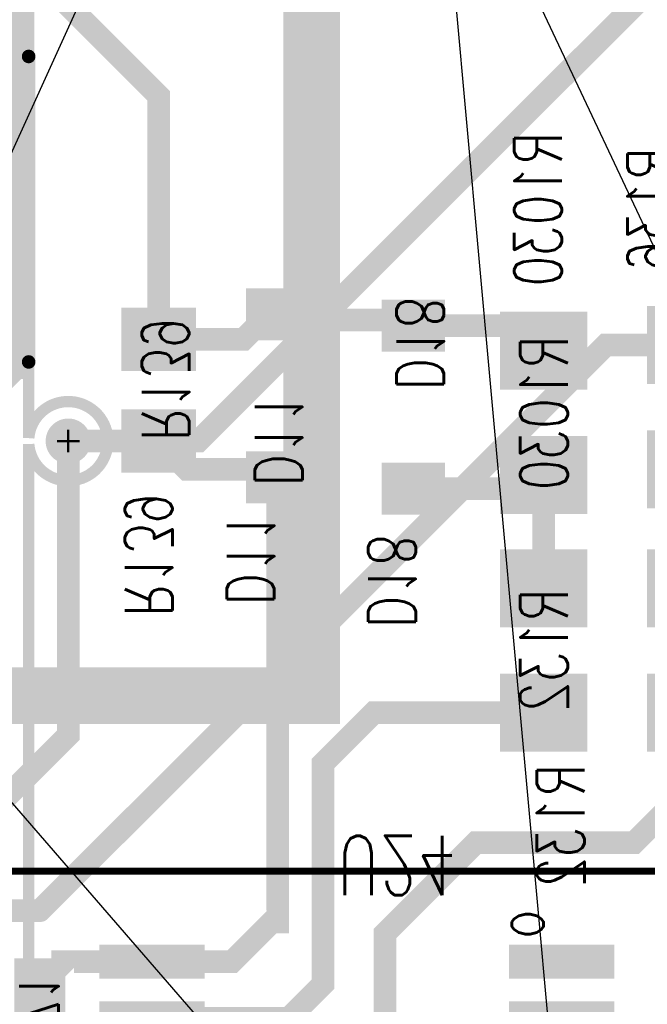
# Model space of a CAD drawing. Extents: x -7.2 to 18.3, y -5.6 to 10.9.
# Tile 73 of 112: x 2.682 to 3.237, y 5.852 to 6.723. Entities that reach past the tile are written whole.
import ezdxf
from ezdxf.enums import TextEntityAlignment as Align

# ---------------------------------------------------------------- set-up
doc = ezdxf.new("R2010")
doc.units = 0
for name, pattern in [('SIG_150', [2, 1, 1]), ('SIG_153', [2, 1, 1]), ('SIG_16', [2, 1, 1]), ('SIG_166', [2, 1, 1]), ('SIG_167', [2, 1, 1]), ('SIG_2', [2, 1, 1]), ('SIG_291', [2, 1, 1]), ('SIG_302', [2, 1, 1]), ('SIG_70', [2, 1, 1])]:
    doc.linetypes.add(name, pattern=pattern)
for name, color, linetype in [('2D_LINE_02', 112, 'CONTINUOUS'), ('ATTRIBUTE_124', 6, 'CONTINUOUS'), ('DRIL_NPLTE_THRU_01', 16, 'CONTINUOUS'), ('DRIL_NPLTE_THRU_03', 146, 'CONTINUOUS'), ('DRIL_NPLTE_THRU_04', 176, 'CONTINUOUS'), ('DRIL_PLTE_THRU_01', 16, 'CONTINUOUS'), ('DRIL_PLTE_THRU_03', 146, 'CONTINUOUS'), ('DRIL_PLTE_THRU_04', 176, 'CONTINUOUS'), ('DRIL_SYMBOL', 254, 'CONTINUOUS'), ('LINK_00', 2, 'CONTINUOUS'), ('PADS_BOT', 5, 'CONTINUOUS'), ('PADS_INNER', 1, 'CONTINUOUS'), ('PADS_TOP', 1, 'CONTINUOUS'), ('PADS_XR_131', 3, 'CONTINUOUS'), ('PADS_XR_132', 6, 'CONTINUOUS'), ('PADS_XR_133', 254, 'CONTINUOUS'), ('PART_NAME_124', 6, 'CONTINUOUS'), ('PART_NAME_130', 106, 'CONTINUOUS'), ('PART_TOP_2DLINE_123', 255, 'CONTINUOUS'), ('PART_TOP_2DLINE_129', 2, 'CONTINUOUS'), ('POUR_OUTLINE_03', 130, 'CONTINUOUS'), ('TRACE_01', 1, 'CONTINUOUS'), ('TRACE_04', 5, 'CONTINUOUS'), ('VIAPTS', 56, 'CONTINUOUS')]:
    doc.layers.add(name, color=color, linetype=linetype)
doc.styles.add('W0$001', font='simplex', dxfattribs={"width": 0.75})
doc.styles.add('W0$006', font='simplex', dxfattribs={"width": 0.75})
doc.styles.add('W0$008', font='simplex', dxfattribs={"width": 0.75})

# ---------------------------------------------------------------- blocks, each defined once
blk = doc.blocks.new('SMOOTH_0$05')
at = {"const_width": 0.025}
blk.add_lwpolyline([(-0.0125, 0, 1), (0.0125, 0, 1)], format="xyb", close=True, dxfattribs=at)
blk = doc.blocks.new('DRAWING_305')
at = {"layer": '2D_LINE_02', "const_width": 0.05}
blk.add_lwpolyline([(-0.81, -2.64), (-0.81, -2.095), (-0.475, -2.095), (-0.475, -1.665), (-0.22, -1.665), (-0.22, -0.945), (-0.5501, -0.945), (-0.5501, -0.665), (-0.6151, -0.665), (-0.6151, -0.3), (-0.0681, -0.3), (-0.0681, 0.885), (-0.9051, 0.885), (-0.9051, 0.24), (-1.495, 0.24), (-1.495, 0.545), (-1.185, 0.545), (-1.185, 1.915)], dxfattribs=at)
at = {"layer": '2D_LINE_02'}
for p in [(-1.185, 0.545), (-0.9051, 0.24)]:
    blk.add_blockref('SMOOTH_0$05', p, dxfattribs=at)
blk = doc.blocks.new('POUR_OUTLINE_1')
at = {"layer": 'POUR_OUTLINE_03', "const_width": 0.01}
blk.add_lwpolyline([(-15.94640021, -13.6522035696, -2.16230686), (-15.94640021, -13.5721964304), (-15.94640021, -13.2129696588), (-16.0295138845, -13.1298559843, -3.9794572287), (-15.9927440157, -13.0930861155), (-15.91130021, -13.1745299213), (-15.91130021, -13.1479696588), (-15.9686849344, -13.0905849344, -0.1989123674), (-15.97630021, -13.0722), (-15.97630021, -12.5525974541, -2.7075802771), (-15.92429979, -12.5525974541), (-15.92429979, -13.0614303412), (-15.8903, -13.0954301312), (-15.8903, -12.3372), (-17.1403, -12.3372), (-17.1403, -13.0595533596, -26.4109206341), (-17.1403, -13.0648466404), (-17.1403, -13.7186291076, -0.7813913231)], format="xyb", dxfattribs=at)
blk = doc.blocks.new('POUR_HEADER_0')
blk.add_blockref('POUR_OUTLINE_1', (16.9203, 12.3322))
blk = doc.blocks.new('DRIL_HOLE_0')
blk.add_lwpolyline([(0, 0, 1), (0, 0, 1)], format="xyb", close=True)
blk = doc.blocks.new('PAD_0')
at = {"const_width": 0.04}
blk.add_lwpolyline([(-0.025, 0), (0.025, 0)], dxfattribs=at)
blk = doc.blocks.new('PAD_1')
blk.add_lwpolyline([(0, 0, 1), (0, 0, 1)], format="xyb", close=True)
blk = doc.blocks.new('PAD_2')
at = {"const_width": 0.046}
blk.add_lwpolyline([(-0.028, 0), (0.028, 0)], dxfattribs=at)
blk = doc.blocks.new('STK_BOT_11')
at = {"layer": 'DRIL_NPLTE_THRU_01'}
blk.add_blockref('DRIL_HOLE_0', (0, 0), dxfattribs=at)
at = {"layer": 'DRIL_NPLTE_THRU_03'}
blk.add_blockref('DRIL_HOLE_0', (0, 0), dxfattribs=at)
at = {"layer": 'DRIL_NPLTE_THRU_04'}
blk.add_blockref('DRIL_HOLE_0', (0, 0), dxfattribs=at)
at = {"layer": 'PADS_BOT', "rotation": 90}
blk.add_blockref('PAD_0', (0, 0), dxfattribs=at)
at = {"layer": 'PADS_INNER'}
blk.add_blockref('PAD_1', (0, 0), dxfattribs=at)
at = {"layer": 'PADS_TOP'}
blk.add_blockref('PAD_1', (0, 0), dxfattribs=at)
at = {"layer": 'PADS_XR_131', "rotation": 90}
blk.add_blockref('PAD_2', (0, 0), dxfattribs=at)
at = {"layer": 'PADS_XR_133', "rotation": 90}
blk.add_blockref('PAD_0', (0, 0), dxfattribs=at)
blk = doc.blocks.new('SYM_BOT_8')
for p in [(-0.072, 0), (0.072, 0)]:
    blk.add_blockref('STK_BOT_11', p)
blk = doc.blocks.new('PART_BOT_48')
blk.add_blockref('SYM_BOT_8', (0, 0))
at = {"layer": 'PART_NAME_124', "style": 'W0$006', "width": 0.75}
blk.add_text('D18', height=0.042, dxfattribs=at).set_placement((-0.195, -0.04))
at = {"layer": 'PART_NAME_130', "style": 'W0$001', "width": 0.75}
blk.add_text('D18', height=0.042, dxfattribs=at).set_placement((0.015, -0.015))
blk = doc.blocks.new('PAD_47')
at = {"const_width": 0.039}
blk.add_lwpolyline([(-0.0215, 0), (0.0215, 0)], dxfattribs=at)
blk = doc.blocks.new('PAD_46')
at = {"const_width": 0.045}
blk.add_lwpolyline([(-0.0245, 0), (0.0245, 0)], dxfattribs=at)
blk = doc.blocks.new('STK_BOT_14')
at = {"layer": 'DRIL_PLTE_THRU_01'}
blk.add_blockref('DRIL_HOLE_0', (0, 0), dxfattribs=at)
at = {"layer": 'DRIL_PLTE_THRU_03'}
blk.add_blockref('DRIL_HOLE_0', (0, 0), dxfattribs=at)
at = {"layer": 'DRIL_PLTE_THRU_04'}
blk.add_blockref('DRIL_HOLE_0', (0, 0), dxfattribs=at)
at = {"layer": 'PADS_BOT'}
blk.add_blockref('PAD_47', (0, 0), dxfattribs=at)
at = {"layer": 'PADS_INNER'}
blk.add_blockref('PAD_1', (0, 0), dxfattribs=at)
at = {"layer": 'PADS_TOP'}
blk.add_blockref('PAD_1', (0, 0), dxfattribs=at)
at = {"layer": 'PADS_XR_131'}
blk.add_blockref('PAD_46', (0, 0), dxfattribs=at)
at = {"layer": 'PADS_XR_133'}
blk.add_blockref('PAD_47', (0, 0), dxfattribs=at)
blk = doc.blocks.new('SYM_BOT_12')
for p in [(-0.0335, 0), (0.0335, 0)]:
    blk.add_blockref('STK_BOT_14', p)
blk = doc.blocks.new('PART_BOT_160')
blk.add_blockref('SYM_BOT_12', (0, 0))
at = {"layer": 'PART_NAME_124', "style": 'W0$006', "width": 0.75}
blk.add_text('C71', height=0.042, dxfattribs=at).set_placement((-0.0249999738, -0.09))
at = {"layer": 'PART_NAME_130', "style": 'W0$001', "width": 0.75}
blk.add_text('C71', height=0.035, dxfattribs=at).set_placement((0.009, -0.0009998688), align=Align.MIDDLE_CENTER)
blk = doc.blocks.new('PART_BOT_202')
blk.add_blockref('SYM_BOT_8', (0, 0))
at = {"layer": 'PART_NAME_124', "style": 'W0$006', "width": 0.75}
blk.add_text('D11', height=0.042, rotation=180, dxfattribs=at).set_placement((0.185, 0.045))
at = {"layer": 'PART_NAME_130', "style": 'W0$001', "width": 0.75}
blk.add_text('D11', height=0.042, rotation=180, dxfattribs=at).set_placement((0.08, 0.0201))
blk = doc.blocks.new('PAD_38')
at = {"const_width": 0.05}
blk.add_lwpolyline([(-0.03, 0), (0.03, 0)], dxfattribs=at)
blk = doc.blocks.new('PAD_37')
at = {"const_width": 0.056}
blk.add_lwpolyline([(-0.033, 0), (0.033, 0)], dxfattribs=at)
blk = doc.blocks.new('STK_BOT_10')
at = {"layer": 'DRIL_NPLTE_THRU_01'}
blk.add_blockref('DRIL_HOLE_0', (0, 0), dxfattribs=at)
at = {"layer": 'DRIL_NPLTE_THRU_03'}
blk.add_blockref('DRIL_HOLE_0', (0, 0), dxfattribs=at)
at = {"layer": 'DRIL_NPLTE_THRU_04'}
blk.add_blockref('DRIL_HOLE_0', (0, 0), dxfattribs=at)
at = {"layer": 'PADS_BOT', "rotation": 90}
blk.add_blockref('PAD_38', (0, 0), dxfattribs=at)
at = {"layer": 'PADS_INNER'}
blk.add_blockref('PAD_1', (0, 0), dxfattribs=at)
at = {"layer": 'PADS_TOP'}
blk.add_blockref('PAD_1', (0, 0), dxfattribs=at)
at = {"layer": 'PADS_XR_131', "rotation": 90}
blk.add_blockref('PAD_37', (0, 0), dxfattribs=at)
at = {"layer": 'PADS_XR_133', "rotation": 90}
blk.add_blockref('PAD_38', (0, 0), dxfattribs=at)
blk = doc.blocks.new('SYM_BOT_10')
for p in [(-0.045, 0), (0.045, 0)]:
    blk.add_blockref('STK_BOT_10', p)
blk = doc.blocks.new('PART_BOT_332')
blk.add_blockref('SYM_BOT_10', (0, 0))
at = {"layer": 'PART_NAME_124', "style": 'W0$006', "width": 0.75}
blk.add_text('R139', height=0.042, dxfattribs=at).set_placement((-0.2, -0.03))
at = {"layer": 'PART_NAME_130', "style": 'W0$001', "width": 0.75}
blk.add_text('R139', height=0.042, dxfattribs=at).set_placement((-0.0449, -0.0151))
blk = doc.blocks.new('PAD_86')
at = {"const_width": 0.063}
blk.add_lwpolyline([(-0.0355, 0), (0.0355, 0)], dxfattribs=at)
blk = doc.blocks.new('PAD_85')
at = {"const_width": 0.069}
blk.add_lwpolyline([(-0.0385, 0), (0.0385, 0)], dxfattribs=at)
blk = doc.blocks.new('PAD_87')
at = {"const_width": 0.063}
blk.add_lwpolyline([(-0.0345, 0), (0.0365, 0)], dxfattribs=at)
blk = doc.blocks.new('STK_BOT_52')
at = {"layer": 'DRIL_PLTE_THRU_01'}
blk.add_blockref('DRIL_HOLE_0', (0, 0), dxfattribs=at)
at = {"layer": 'DRIL_PLTE_THRU_03'}
blk.add_blockref('DRIL_HOLE_0', (0, 0), dxfattribs=at)
at = {"layer": 'DRIL_PLTE_THRU_04'}
blk.add_blockref('DRIL_HOLE_0', (0, 0), dxfattribs=at)
at = {"layer": 'PADS_BOT', "rotation": 90}
blk.add_blockref('PAD_87', (0, 0), dxfattribs=at)
at = {"layer": 'PADS_INNER'}
blk.add_blockref('PAD_1', (0, 0), dxfattribs=at)
at = {"layer": 'PADS_TOP'}
blk.add_blockref('PAD_1', (0, 0), dxfattribs=at)
at = {"layer": 'PADS_XR_131', "rotation": 90}
blk.add_blockref('PAD_85', (0, 0), dxfattribs=at)
at = {"layer": 'PADS_XR_133', "rotation": 90}
blk.add_blockref('PAD_86', (0, 0), dxfattribs=at)
blk = doc.blocks.new('SYM_BOT_58')
for p in [(-0.055, 0), (0.055, 0)]:
    blk.add_blockref('STK_BOT_52', p)
blk = doc.blocks.new('PART_BOT_348')
blk.add_blockref('SYM_BOT_58', (0, 0))
at = {"layer": 'PART_NAME_124', "style": 'W0$006', "width": 0.75}
blk.add_text('R1030', height=0.042, rotation=180, dxfattribs=at).set_placement((0.18, -0.0049999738), align=Align.MIDDLE_CENTER)
at = {"layer": 'PART_NAME_130', "style": 'W0$001', "width": 0.75}
blk.add_text('R1030', height=0.042, rotation=180, dxfattribs=at).set_placement((0, 0.0003281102), align=Align.MIDDLE_CENTER)
blk = doc.blocks.new('PART_BOT_359')
blk.add_blockref('SYM_BOT_58', (0, 0))
at = {"layer": 'PART_NAME_124', "style": 'W0$006', "width": 0.75}
blk.add_text('R132', height=0.042, rotation=180, dxfattribs=at).set_placement((-0.155, 0.0149999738), align=Align.MIDDLE_CENTER)
at = {"layer": 'PART_NAME_130', "style": 'W0$001', "width": 0.75}
blk.add_text('R132', height=0.042, rotation=180, dxfattribs=at).set_placement((0, 0.0003281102), align=Align.MIDDLE_CENTER)
blk = doc.blocks.new('PART_BODY_TOP_367')
at = {"layer": 'PART_TOP_2DLINE_123', "const_width": 0.006}
blk.add_lwpolyline([(-0.761, 0.405), (-0.761, -0.96), (0.76, -0.96), (0.76, 0.41)], dxfattribs=at)
at = {"layer": 'PART_TOP_2DLINE_129', "const_width": 0.001}
blk.add_lwpolyline([(-0.761, 0.961), (0.76, 0.961), (0.76, -0.961), (-0.761, -0.961)], close=True, dxfattribs=at)
blk = doc.blocks.new('STK_TOP_48')
at = {"layer": 'DRIL_PLTE_THRU_01'}
blk.add_blockref('DRIL_HOLE_0', (0, 0), dxfattribs=at)
at = {"layer": 'DRIL_PLTE_THRU_03'}
blk.add_blockref('DRIL_HOLE_0', (0, 0), dxfattribs=at)
at = {"layer": 'DRIL_PLTE_THRU_04'}
blk.add_blockref('DRIL_HOLE_0', (0, 0), dxfattribs=at)
at = {"layer": 'PADS_BOT'}
blk.add_blockref('PAD_1', (0, 0), dxfattribs=at)
at = {"layer": 'PADS_INNER'}
blk.add_blockref('PAD_1', (0, 0), dxfattribs=at)
at = {"layer": 'PADS_TOP'}
blk.add_blockref('PAD_1', (0, 0), dxfattribs=at)
at = {"layer": 'PADS_XR_131'}
blk.add_blockref('PAD_1', (0, 0), dxfattribs=at)
at = {"layer": 'PADS_XR_132'}
blk.add_blockref('PAD_1', (0, 0), dxfattribs=at)
blk = doc.blocks.new('SYM_TOP_40')
for name, p in [('PART_BODY_TOP_367', (0, 0)), ('STK_TOP_48', (0.394, -0.36024)), ('STK_TOP_48', (0.591, -0.36024))]:
    blk.add_blockref(name, p)
blk = doc.blocks.new('PART_TOP_434')
blk.add_blockref('SYM_TOP_40', (0, 0))
blk = doc.blocks.new('PART_BOT_568')
blk.add_blockref('SYM_BOT_58', (0, 0))
at = {"layer": 'PART_NAME_124', "style": 'W0$006', "width": 0.75}
blk.add_text('R1040', height=0.042, rotation=180, dxfattribs=at).set_placement((-0.175, -0.005), align=Align.MIDDLE_CENTER)
at = {"layer": 'PART_NAME_130', "style": 'W0$001', "width": 0.75}
blk.add_text('R1040', height=0.0525, rotation=180, dxfattribs=at).set_placement((0, 0.0003281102), align=Align.MIDDLE_CENTER)
blk = doc.blocks.new('PART_BOT_569')
blk.add_blockref('SYM_BOT_58', (0, 0))
at = {"layer": 'PART_NAME_124', "style": 'W0$006', "width": 0.75}
blk.add_text('R136', height=0.042, rotation=180, dxfattribs=at).set_placement((0.175, -0.0349999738), align=Align.MIDDLE_CENTER)
at = {"layer": 'PART_NAME_130', "style": 'W0$001', "width": 0.75}
blk.add_text('R136', height=0.0525, rotation=180, dxfattribs=at).set_placement((0, 0.0003281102), align=Align.MIDDLE_CENTER)
blk = doc.blocks.new('PAD_149')
at = {"const_width": 0.024}
blk.add_lwpolyline([(-0.0435, 0), (0.0435, 0)], dxfattribs=at)
blk = doc.blocks.new('PAD_148')
at = {"const_width": 0.03}
blk.add_lwpolyline([(-0.0465, 0), (0.0465, 0)], dxfattribs=at)
blk = doc.blocks.new('STK_BOT_88')
at = {"layer": 'DRIL_NPLTE_THRU_01'}
blk.add_blockref('DRIL_HOLE_0', (0, 0), dxfattribs=at)
at = {"layer": 'DRIL_NPLTE_THRU_03'}
blk.add_blockref('DRIL_HOLE_0', (0, 0), dxfattribs=at)
at = {"layer": 'DRIL_NPLTE_THRU_04'}
blk.add_blockref('DRIL_HOLE_0', (0, 0), dxfattribs=at)
at = {"layer": 'PADS_BOT', "rotation": 90}
blk.add_blockref('PAD_149', (0, 0), dxfattribs=at)
at = {"layer": 'PADS_INNER'}
blk.add_blockref('PAD_1', (0, 0), dxfattribs=at)
at = {"layer": 'PADS_TOP'}
blk.add_blockref('PAD_1', (0, 0), dxfattribs=at)
at = {"layer": 'PADS_XR_131', "rotation": 90}
blk.add_blockref('PAD_148', (0, 0), dxfattribs=at)
at = {"layer": 'PADS_XR_133', "rotation": 90}
blk.add_blockref('PAD_149', (0, 0), dxfattribs=at)
blk = doc.blocks.new('SYM_BOT_99')
for p in [(-0.325, 0.181), (-0.275, 0.181), (-0.225, 0.181), (-0.175, 0.181), (-0.125, 0.181), (-0.075, 0.181), (-0.025, 0.181), (0.025, 0.181), (0.075, 0.181), (0.125, 0.181), (0.175, 0.181), (0.225, 0.181), (0.275, 0.181), (0.325, 0.181), (-0.325, -0.181), (-0.275, -0.181), (-0.225, -0.181), (-0.175, -0.181), (-0.125, -0.181), (-0.075, -0.181), (-0.025, -0.181), (0.025, -0.181), (0.075, -0.181), (0.125, -0.181), (0.175, -0.181), (0.225, -0.181), (0.275, -0.181), (0.325, -0.181)]:
    blk.add_blockref('STK_BOT_88', p)
blk = doc.blocks.new('PART_BOT_571')
blk.add_blockref('SYM_BOT_99', (0, 0))
at = {"layer": 'ATTRIBUTE_124', "style": 'W0$006', "width": 0.75}
blk.add_text('o', height=0.042, dxfattribs=at).set_placement((-0.358, -0.144), align=Align.MIDDLE_CENTER)
at = {"layer": 'PART_NAME_124', "style": 'W0$008', "width": 0.75}
blk.add_text('U24', height=0.0525, rotation=270, dxfattribs=at).set_placement((-0.41, -0.035), align=Align.MIDDLE_CENTER)
at = {"layer": 'PART_NAME_130', "style": 'W0$001', "width": 0.75}
blk.add_text('U24', height=0.0875, dxfattribs=at).set_placement((-0.04, 0.0349999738), align=Align.MIDDLE_CENTER)
blk = doc.blocks.new('SMOOTH_0$02')
at = {"const_width": 0.01}
blk.add_lwpolyline([(-0.005, 0, 1), (0.005, 0, 1)], format="xyb", close=True, dxfattribs=at)
blk = doc.blocks.new('SMOOTH_0$012')
at = {"const_width": 0.006}
blk.add_lwpolyline([(-0.003, 0, 1), (0.003, 0, 1)], format="xyb", close=True, dxfattribs=at)
blk = doc.blocks.new('DRIL_SYMBOL_0$018')
at = {"layer": 'DRIL_SYMBOL', "const_width": 0.002}
for points in [[(0, -0.01), (0, 0.01)], [(-0.01, 0), (0.01, 0)]]:
    blk.add_lwpolyline(points, dxfattribs=at)
blk = doc.blocks.new('DRIL_HOLE_0$018')
at = {"const_width": 0.009}
blk.add_lwpolyline([(-0.0045, 0, 1), (0.0045, 0, 1)], format="xyb", close=True, dxfattribs=at)
blk.add_blockref('DRIL_SYMBOL_0$018', (0, 0))
blk = doc.blocks.new('PAD_138')
at = {"const_width": 0.02}
blk.add_lwpolyline([(0, -0.01, 1), (0, 0.01, 1)], format="xyb", close=True, dxfattribs=at)
blk = doc.blocks.new('STK_TOP_4')
at = {"layer": 'DRIL_PLTE_THRU_01'}
blk.add_blockref('DRIL_HOLE_0$018', (0, 0), dxfattribs=at)
at = {"layer": 'DRIL_PLTE_THRU_03'}
blk.add_blockref('DRIL_HOLE_0$018', (0, 0), dxfattribs=at)
at = {"layer": 'DRIL_PLTE_THRU_04'}
blk.add_blockref('DRIL_HOLE_0$018', (0, 0), dxfattribs=at)
at = {"layer": 'PADS_BOT'}
blk.add_blockref('PAD_138', (0, 0), dxfattribs=at)
at = {"layer": 'PADS_INNER'}
blk.add_blockref('PAD_138', (0, 0), dxfattribs=at)
at = {"layer": 'PADS_TOP'}
blk.add_blockref('PAD_138', (0, 0), dxfattribs=at)
blk = doc.blocks.new('SYM_TOP_2')
blk.add_blockref('STK_TOP_4', (0, 0))

msp = doc.modelspace()

# ---------------------------------------------------------------- linework, layer by layer
at = {"layer": 'LINK_00', "linetype": 'SIG_153'}
for p, q in [((3.0501, 6.93), (3.73, 5.485)), ((3.4187, 2.8699), (3.0501, 6.93))]:
    msp.add_line(p, q, dxfattribs=at)
at = {"layer": 'LINK_00', "linetype": 'SIG_16'}
for p, q in [((2.5501, 6.33), (2.8201, 6.925)), ((3.295, 5.315), (2.5501, 6.175))]:
    msp.add_line(p, q, dxfattribs=at)
at = {"layer": 'TRACE_01', "linetype": 'SIG_2', "const_width": 0.02}
for points in [[(2.725, 6.35), (2.84, 6.35), (3.33, 6.84), (3.33, 7.46), (3.3, 7.49), (3.3, 7.65)], [(2.4409, 6.01), (2.645, 6.01), (2.725, 6.09), (2.725, 6.35)]]:
    msp.add_lwpolyline(points, dxfattribs=at)
at = {"layer": 'TRACE_01', "linetype": 'SIG_150', "const_width": 0.012}
msp.add_lwpolyline([(2.4201, 6.385), (2.655, 6.385), (2.69, 6.42), (2.69, 6.69), (2.58, 6.8)], dxfattribs=at)
at = {"layer": 'TRACE_01', "linetype": 'SIG_166', "const_width": 0.02}
for points in [[(2.7, 5.935), (3.2, 6.435), (3.345, 6.435)], [(2.7, 5.935), (2.3949, 5.935), (2.305, 6.0249), (1.7902, 6.0249)]]:
    msp.add_lwpolyline(points, dxfattribs=at)
at = {"layer": 'TRACE_04', "linetype": 'SIG_167', "const_width": 0.02}
for points in [[(2.06, 6.7465), (2.7135, 6.7465), (2.805, 6.655), (2.805, 6.44)], [(2.805, 6.44), (2.88, 6.44), (2.902, 6.462), (2.91, 6.462)], [(2.91, 6.462), (2.915, 6.457), (3.025, 6.457), (3.03, 6.452)], [(3.03, 6.452), (3.138, 6.452), (3.145, 6.445), (3.145, 6.43)]]:
    msp.add_lwpolyline(points, dxfattribs=at)
at = {"layer": 'TRACE_04', "linetype": 'SIG_2', "const_width": 0.02}
for points in [[(2.725, 6.35), (2.805, 6.35)], [(2.805, 6.35), (2.83, 6.325), (2.903, 6.325), (2.91, 6.318)], [(2.799, 5.89), (2.87, 5.89), (2.905, 5.925), (2.91, 5.925), (2.91, 6.318)], [(2.7, 5.8685), (2.72, 5.8885), (2.72, 5.89), (2.799, 5.89)]]:
    msp.add_lwpolyline(points, dxfattribs=at)
at = {"layer": 'TRACE_04', "linetype": 'SIG_70', "const_width": 0.02}
for points in [[(3.03, 6.308), (3.145, 6.308), (3.145, 6.32)], [(3.145, 6.32), (3.145, 6.22)]]:
    msp.add_lwpolyline(points, dxfattribs=at)
at = {"layer": 'TRACE_04', "linetype": 'SIG_291', "const_width": 0.02}
msp.add_lwpolyline([(2.799, 5.69), (2.94, 5.69), (2.965, 5.715), (2.965, 5.8), (3.005, 5.84), (3.005, 5.915), (3.085, 5.995), (3.225, 5.995), (3.275, 6.045), (3.275, 6.11)], dxfattribs=at)
at = {"layer": 'TRACE_04', "linetype": 'SIG_302', "const_width": 0.02}
msp.add_lwpolyline([(2.799, 5.84), (2.92, 5.84), (2.95, 5.87), (2.95, 6.065), (2.995, 6.11), (3.145, 6.11)], dxfattribs=at)

# ---------------------------------------------------------------- block references
msp.add_blockref('DRAWING_305', (3.8451, 5.885))
at = {"rotation": 270}
msp.add_blockref('PART_TOP_434', (3.3551, 6.7299), dxfattribs=at)
at = {"linetype": 'SIG_153'}
msp.add_blockref('POUR_HEADER_0', (2.9101, 7.08), dxfattribs=at)
at = {"xscale": -1}
for name, p, rotation in [('PART_BOT_348', (3.145, 6.375), -90), ('PART_BOT_569', (3.275, 6.38), -90), ('PART_BOT_202', (2.91, 6.39), -270), ('PART_BOT_48', (3.03, 6.38), -90), ('PART_BOT_332', (2.805, 6.395), -90), ('PART_BOT_359', (3.145, 6.165), -90), ('PART_BOT_568', (3.275, 6.165), -90), ('PART_BOT_571', (2.98, 5.565), -270), ('PART_BOT_160', (2.7, 5.835), -90)]:
    msp.add_blockref(name, p, dxfattribs=dict(at, rotation=rotation))
at = {"layer": 'TRACE_01'}
for name, p in [('SMOOTH_0$012', (2.69, 6.69)), ('SMOOTH_0$02', (3.2, 6.435)), ('SMOOTH_0$012', (2.69, 6.42)), ('SMOOTH_0$02', (2.725, 6.35)), ('SMOOTH_0$02', (2.725, 6.35)), ('SMOOTH_0$02', (2.84, 6.35)), ('SMOOTH_0$02', (2.725, 6.09)), ('SMOOTH_0$02', (2.7, 5.935)), ('SMOOTH_0$02', (2.7, 5.935))]:
    msp.add_blockref(name, p, dxfattribs=at)
at = {"layer": 'TRACE_04'}
for p in [(2.805, 6.655), (2.902, 6.462), (2.91, 6.462), (2.91, 6.462), (2.915, 6.457), (3.025, 6.457), (3.03, 6.452), (3.03, 6.452), (3.138, 6.452), (2.805, 6.44), (2.805, 6.44), (2.88, 6.44), (3.145, 6.445), (3.145, 6.43), (2.725, 6.35), (2.805, 6.35), (2.805, 6.35), (2.83, 6.325), (2.903, 6.325), (2.91, 6.318), (2.91, 6.318), (3.145, 6.32), (3.145, 6.32), (3.03, 6.308), (3.145, 6.308), (3.145, 6.22), (2.995, 6.11), (3.145, 6.11), (2.95, 6.065), (3.085, 5.995), (3.225, 5.995), (2.905, 5.925), (2.91, 5.925), (3.005, 5.915), (2.72, 5.89), (2.72, 5.8885), (2.799, 5.89), (2.799, 5.89), (2.87, 5.89), (2.7, 5.8685), (2.95, 5.87)]:
    msp.add_blockref('SMOOTH_0$02', p, dxfattribs=at)
at = {"layer": 'VIAPTS', "linetype": 'SIG_2'}
msp.add_blockref('SYM_TOP_2', (2.725, 6.35), dxfattribs=at)

doc.saveas('drawing.dxf')
